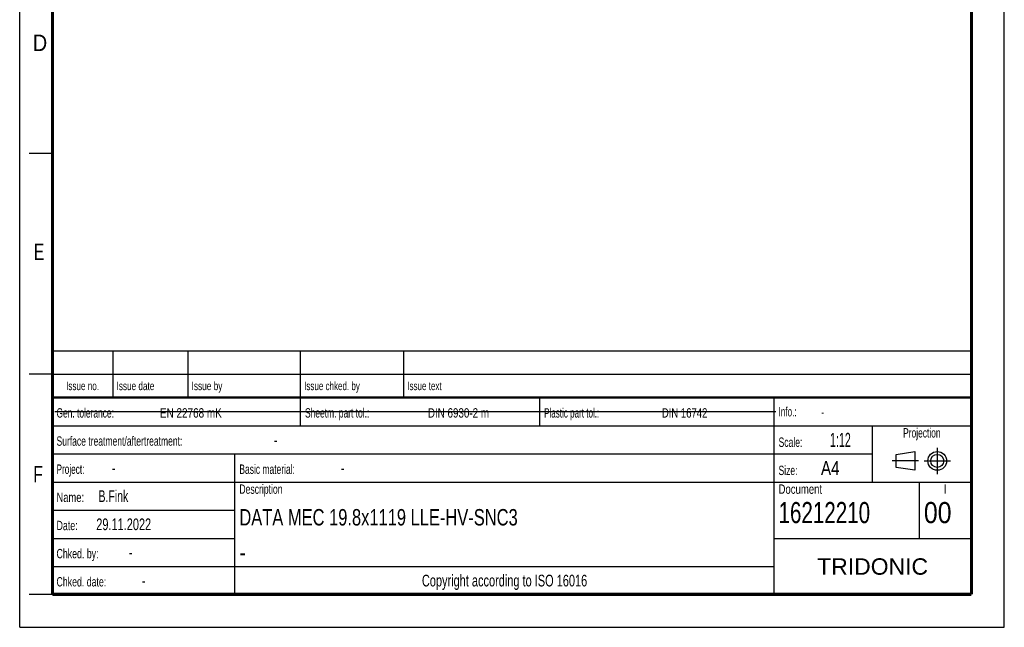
# Model space of a CAD drawing. Header units: millimetres. Extents: x 0 to 210, y 0 to 297.
# Tile 1 of 50: x 0 to 210, y 0 to 130. Entities that reach past the tile are written whole.
import ezdxf
from ezdxf.enums import TextEntityAlignment as Align

# ---------------------------------------------------------------- set-up
doc = ezdxf.new("R2010")
doc.units = ezdxf.units.MM
doc.header["$LTSCALE"] = 19.36
doc.linetypes.add('CENTER', pattern=[0.6, 0.375, -0.075, 0.075, -0.075])
doc.layers.get('0').update_dxf_attribs({"linetype": 'CONTINUOUS'})
doc.layers.add('DEFAULT_1', color=7, linetype='CENTER')
doc.layers.add('Z_NOTICE', color=7, linetype='CONTINUOUS')
doc.styles.get("Standard").update_dxf_attribs({"font": 'txt', "width": 0.7})
doc.styles.add('TEXTSTYLE_2', font='txt', dxfattribs={"width": 0.75})
doc.styles.add('TEXTSTYLE_5', font='arial.ttf')

# ---------------------------------------------------------------- blocks, each defined once
blk = doc.blocks.new('PROJEKTIONSMETHODE_BL0', base_point=(192.31, 35.47))
at = {"color": 2, "linetype": 'CONTINUOUS'}
for p, q in [((186.91, 36.87), (190.91, 37.47)), ((186.91, 34.07), (186.91, 36.87)), ((190.91, 37.47), (190.91, 33.47)), ((190.91, 33.47), (186.91, 34.07))]:
    blk.add_line(p, q, dxfattribs=at)
for radius in [2, 1.4]:
    blk.add_circle((195.71, 35.47), radius, dxfattribs=at)
at = {"layer": 'DEFAULT_1', "color": 2, "linetype": 'CENTER'}
for p, q in [((195.71, 38.27), (195.71, 32.67)), ((191.71, 35.47), (186.11, 35.47)), ((192.91, 35.47), (198.5, 35.47))]:
    blk.add_line(p, q, dxfattribs=at)

msp = doc.modelspace()

# ---------------------------------------------------------------- linework, layer by layer
at = {"color": 2, "linetype": 'CONTINUOUS'}
for p, q in [((0, 0), (0, 297)), ((210, 0), (210, 297)), ((7, 101), (2, 101)), ((6.91362, 48.96015), (6.91362, 58.96015)), ((6.91362, 58.96015), (202.91362, 58.96015)), ((19.91362, 48.96015), (19.91362, 58.96015)), ((35.91362, 48.96015), (35.91362, 58.96015)), ((59.91362, 48.96015), (59.91362, 58.96015)), ((81.91362, 48.96015), (81.91362, 58.96015)), ((202.91362, 48.96015), (202.91362, 58.96015)), ((7, 54), (2, 54)), ((6.91362, 53.96015), (202.91362, 53.96015)), ((6.91355, 6.96013), (6.91355, 48.96013)), ((6.91355, 48.96013), (202.91355, 48.96013)), ((6.91362, 48.96015), (202.91362, 48.96015)), ((59.91355, 42.96013), (59.91355, 48.96013)), ((110.91355, 42.96013), (110.91355, 48.96013)), ((160.91355, 6.96013), (160.91355, 48.96013)), ((202.91355, 6.96013), (202.91355, 48.96013)), ((6.91355, 42.96013), (202.91355, 42.96013)), ((181.91355, 30.96013), (181.91355, 42.96013)), ((6.91355, 36.96013), (181.91355, 36.96013)), ((45.91355, 6.96013), (45.91355, 36.96013)), ((6.91355, 30.96013), (202.91355, 30.96013)), ((191.91355, 18.96013), (191.91355, 30.96013)), ((6.91355, 24.96013), (45.91355, 24.96013)), ((6.91355, 18.96013), (45.91355, 18.96013)), ((160.91355, 18.96013), (202.91355, 18.96013)), ((6.91355, 12.96013), (160.91355, 12.96013)), ((7, 7), (2, 7)), ((6.91355, 6.96013), (202.91355, 6.96013)), ((0, 0), (210, 0))]:
    msp.add_line(p, q, dxfattribs=at)
at = {"color": 7, "linetype": 'CONTINUOUS'}
msp.add_line((7.46812, 46.04239), (161.26812, 46.04239), dxfattribs=at)
for points, const_width in [([(7, 7), (7, 290)], 0.7), ([(203, 7), (203, 290)], 0.7), ([(7, 49), (203, 49)], 0.5), ([(7, 7), (203, 7)], 0.7)]:
    msp.add_lwpolyline(points, dxfattribs=dict(at, const_width=const_width))

# ---------------------------------------------------------------- block references
at = {"color": 2, "linetype": 'CONTINUOUS'}
msp.add_blockref('PROJEKTIONSMETHODE_BL0', (192.30508, 35.46975), dxfattribs=at)

# ---------------------------------------------------------------- texts
at = {"color": 5, "linetype": 'CONTINUOUS', "style": 'TEXTSTYLE_2'}
for s, width, p in [('D', 0.904762, (2.80729, 122.85717)), ('E', 0.714286, (3.00245, 78.30247)), ('F', 0.714286, (2.92219, 30.89704))]:
    msp.add_text(s, height=3.5, dxfattribs=dict(at, width=width)).set_placement(p)
at = {"layer": 'Z_NOTICE', "color": 5, "linetype": 'CONTINUOUS', "style": 'TEXTSTYLE_2'}
for s, height, width, p in [('Issue date ', 1.8, 0.725108, (20.66362, 50.56015)), ('Issue by ', 1.8, 0.732804, (36.66362, 50.56015)), ('Issue chked. by', 1.8, 0.711111, (60.66362, 50.56015)), ('Issue text ', 1.8, 0.712121, (82.66362, 50.56015)), ('Gen. tolerance:', 2, 0.669841, (7.85105, 44.71013)), ('EN 22768 mK', 2, 0.792208, (29.91057, 44.71013)), ('Sheetm. part tol.:', 2, 0.67328, (60.85105, 44.71013)), ('DIN 6930-2 m', 2, 0.78373, (87.05343, 44.71013)), ('Plastic part tol.:', 2, 0.642857, (111.85105, 44.71013)), ('DIN 16742', 2, 0.759259, (136.95819, 44.71013)), ('Info.: ', 2, 0.64966, (161.85105, 44.96013)), ('Surface treatment/aftertreatment: ', 2, 0.681373, (7.85105, 38.71013)), ('Scale:  ', 2, 0.684524, (161.85105, 38.46013)), ('1:12', 3, 0.571429, (172.80343, 38.46013)), ('-', 2.5, 0.714286, (54.18438, 38.71013)), ('Project: ', 2, 0.656085, (7.85105, 32.71013)), ('-', 2.5, 0.714286, (19.66057, 32.71013)), ('Basic material: ', 2, 0.675595, (46.85105, 32.71013)), ('-', 2.5, 0.714286, (68.47009, 32.71013)), ('Size: ', 2, 0.678571, (161.85105, 32.46013)), (' A4', 3, 0.809524, (169.9939, 32.46013)), ('B.Fink', 2.5, 0.670635, (16.80343, 26.71013)), ('Description', 2, 0.688312, (46.85105, 28.46013)), ('Document', 2, 0.761905, (161.85105, 28.46013)), ('Name: ', 2, 0.746032, (7.85105, 26.71013)), ('16212210', 4.5, 0.729167, (161.85105, 22.21013)), ('00', 4.5, 0.880952, (192.85105, 22.21013)), ('29.11.2022', 2.5, 0.7, (16.32724, 20.71013)), ('Date: ', 2, 0.706349, (7.85105, 20.71013)), ('Chked. by: ', 2, 0.701299, (7.85105, 14.71013)), ('-', 2.5, 0.714286, (23.27962, 14.71013)), ('Chked. date: ', 2, 0.699634, (7.85105, 8.71013)), ('-', 2.5, 0.714286, (26.04152, 8.71013))]:
    msp.add_text(s, height=height, dxfattribs=dict(at, width=width)).set_placement(p)
for s, height, width, p in [('Issue no.', 1.8, 0.719577, (13.41362, 50.56015)), ('Projection', 2, 0.671429, (192.41355, 40.46013)), ('I', 2, 0.833333, (197.41355, 28.46013)), ('Copyright according to ISO 16016', 2.5, 0.700149, (103.41355, 8.71013))]:
    msp.add_text(s, height=height, dxfattribs=dict(at, width=width)).set_placement(p, align=Align.CENTER)
at = {"layer": 'Z_NOTICE', "color": 5, "linetype": 'CONTINUOUS', "width": 0.714286}
msp.add_text('-', height=1.8, dxfattribs=at).set_placement((170.94628, 44.96013))
at = {"layer": 'Z_NOTICE', "color": 7, "linetype": 'CONTINUOUS', "style": 'TEXTSTYLE_2'}
for s, width, p in [('DATA MEC 19.8x1119 LLE-HV-SNC3', 0.750794, (46.85105, 21.71013)), ('-', 0.904762, (46.85105, 14.21013))]:
    msp.add_text(s, height=3.5, dxfattribs=dict(at, width=width)).set_placement(p)
at = {"layer": 'Z_NOTICE', "color": 5, "linetype": 'CONTINUOUS', "style": 'TEXTSTYLE_5'}
msp.add_text('TRIDONIC', height=3.5, dxfattribs=at).set_placement((181.91355, 11.21013), align=Align.CENTER)

doc.saveas('drawing.dxf')
